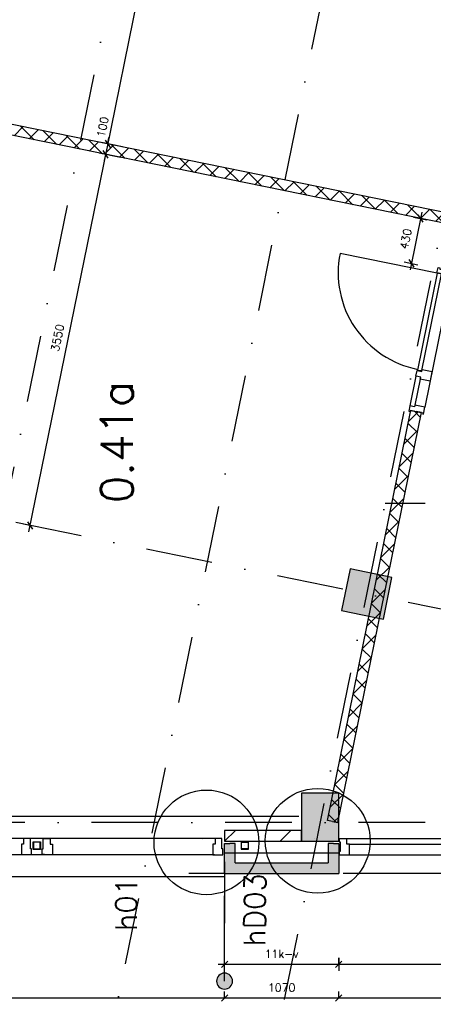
# Model space of a CAD drawing. Extents: x -33344 to 2055880, y -64816 to 121260.
# Tile 5 of 132: x 11144 to 15018, y -2225 to 7003. Entities that reach past the tile are written whole.
import ezdxf
from ezdxf.enums import TextEntityAlignment as Align

# ---------------------------------------------------------------- set-up
doc = ezdxf.new("R2010")
doc.units = 0
doc.header["$LTSCALE"] = 50
doc.header["$MEASUREMENT"] = 0
doc.header["$PDMODE"] = 3
doc.header["$PDSIZE"] = 0.1
doc.linetypes.add('DASHED', pattern=[0.75, 0.5, -0.25])
doc.linetypes.add('STRAM_0WT$1$DASHDOT', pattern=[25, 12.5, -6.25, 0, -6.25])
doc.layers.get('0').update_dxf_attribs({"linetype": 'CONTINUOUS'})
doc.layers.get('DEFPOINTS').update_dxf_attribs({"linetype": 'CONTINUOUS'})
for name, color, linetype in [('_DETAILNUMMERS', 4, 'CONTINUOUS'), ('_DETAILNUMMERSTEKST', 4, 'CONTINUOUS'), ('A--A21--_F123-', 9, 'CONTINUOUS'), ('A--A22--_F123-', 9, 'CONTINUOUS'), ('A--A28--_F-2--', 7, 'CONTINUOUS'), ('A--L21--', 3, 'CONTINUOUS'), ('A--L21--_F-2--', 7, 'CONTINUOUS'), ('A--L21A2_ISOLATIE', 1, 'CONTINUOUS'), ('A--L21A3_BUITENWAND', 3, 'CONTINUOUS'), ('A--L22--', 3, 'CONTINUOUS'), ('A--L22--_F-2--', 7, 'CONTINUOUS'), ('A--L28--', 7, 'CONTINUOUS'), ('A--L28--_F-2--', 7, 'CONTINUOUS'), ('A--L31--', 2, 'CONTINUOUS'), ('A--L31--_F123-', 7, 'CONTINUOUS'), ('A--L32--', 7, 'CONTINUOUS'), ('A--L32--_F123-', 1, 'CONTINUOUS'), ('A--L32--_F123-DRAAIR', 7, 'CONTINUOUS'), ('A--M$1A-_F123-', 1, 'CONTINUOUS'), ('A--M1$A-_F123-', 1, 'CONTINUOUS'), ('A--T$1A-_F123-_RN', 4, 'CONTINUOUS'), ('NIEUWE_INDELING', 2, 'CONTINUOUS'), ('STRAM_0WT$0$A--L$7A-_STRA0', 1, 'STRAM_0WT$1$DASHDOT'), ('STRAM_0WT$1$A--T$7A8-_STRA', 8, 'STRAM_0WT$1$DASHDOT'), ('X--LR---_CP', 7, 'CONTINUOUS'), ('XREF', 7, 'CONTINUOUS')]:
    doc.layers.add(name, color=color, linetype=linetype)
doc.styles.add('ALFA-0_25', font='ROMANS')
doc.styles.add('HIEMSTRA', font='romans.shx')
doc.dimstyles.new('1OP2', dxfattribs={"dimscale": 30, "dimtxt": 2.5, "dimasz": 2, "dimexe": 2, "dimexo": 0, "dimgap": 2, "dimtad": 1, "dimdec": 0, "dimzin": 0, "dimtxsty": 'HIEMSTRA', "dimblk1": 'OBLIQUE', "dimblk2": 'OBLIQUE', "dimsah": 1, "dimcen": -3, "dimdle": 2, "dimclrd": 2, "dimclre": 2, "dimclrt": 3, "dimazin": 3, "dimtfac": 1, "dimtdec": 0, "dimtofl": 0, "dimtmove": 0, "dimatfit": 3, "dimtvp": 0.833333, "dimtolj": 1, "dimtzin": 0})
doc.dimstyles.new('STANDARD$0', dxfattribs={"dimscale": 30, "dimtxt": 2.5, "dimasz": 2, "dimexe": 2, "dimexo": 0, "dimgap": 2, "dimtad": 1, "dimdec": 0, "dimzin": 0, "dimtxsty": 'ALFA-0_25', "dimblk1": 'OBLIQUE', "dimblk2": 'OBLIQUE', "dimsah": 1, "dimcen": -3, "dimdle": 2, "dimclrd": 1, "dimclre": 1, "dimclrt": 2, "dimazin": 3, "dimtfac": 0.666667, "dimtofl": 0, "dimtmove": 0, "dimatfit": 3, "dimtvp": 0.833333, "dimtolj": 1, "dimtzin": 0})

# ---------------------------------------------------------------- blocks, each defined once
blk = doc.blocks.new('STRAM_0WT')
at = {"layer": 'STRAM_0WT$0$A--L$7A-_STRA0'}
for p, q in [((-38410.733, 89013.047), (-64231.371, -37744.184)), ((-44567.212, 68559.429), (-66142.131, -37354.959)), ((-50424.986, -32826.613), (-70157.049, -28807.162)), ((-46924.986, -29779.618), (-61052.659, -29779.618)), ((-46924.986, -32769.618), (-70522.993, -32769.618))]:
    blk.add_line(p, q, dxfattribs=at)
at = {"layer": 'STRAM_0WT$1$A--T$7A8-_STRA', "color": 8}
blk.add_line((-52143.28, 13957.807), (-62448.73, -36633.131), dxfattribs=at)
blk = doc.blocks.new('*U1144')
at = {"layer": 'A--A21--_F123-', "color": 2}
for points in [[(0, 0), (-50, -50), (0, 230), (-50, 230)], [(0, 230), (50, 230), (0, 0), (50, 50)]]:
    blk.add_solid(points, dxfattribs=at)
at = {"layer": 'A--L21--_F-2--', "color": 3, "linetype": 'CONTINUOUS'}
for points in [[(-50, -50), (-50, -50), (-50, 230), (0, 230)], [(50, 50), (50, 50), (50, 230), (0, 230)]]:
    blk.add_lwpolyline(points, dxfattribs=at)
blk = doc.blocks.new('Q020607-')
at = {"layer": 'A--A28--_F-2--', "color": 3}
for points in [[(-31.4, 31.5), (-35, -34.9), (-35, 35.1)], [(-31.4, 31.5), (-35, 35.1), (35, 35.1)], [(-31.4, 31.5), (-31.4, -31.3), (-35, -34.9)], [(35, 35.1), (31.4, 31.5), (-31.4, 31.5)], [(35, 35.1), (35, -34.9), (31.4, 31.5)], [(35, -34.9), (31.4, -31.3), (31.4, 31.5)], [(35, -34.9), (-35, -34.9), (-31.4, -31.3)], [(35, -34.9), (-31.4, -31.3), (31.4, -31.3)]]:
    blk.add_solid(points, dxfattribs=at)
at = {"layer": 'A--L28--_F-2--', "color": 3, "linetype": 'CONTINUOUS'}
blk.add_lwpolyline([(-35, -34.9), (-31.4, -31.3), (-31.4, 31.5), (31.4, 31.5), (31.4, -31.3), (-31.4, -31.3), (-35, -34.9), (35, -34.9), (35, 35.1), (-35, 35.1)], close=True, dxfattribs=at)
at = {"layer": 'X--LR---_CP', "color": 4, "linetype": 'CONTINUOUS'}
for p in [(-35, 0.1), (0, 0), (35, 0.1)]:
    blk.add_point(p, dxfattribs=at)
blk = doc.blocks.new('*U1140')
at = {"layer": 'A--A21--_F123-', "color": 2}
for points in [[(0, 0), (-50, -50), (970, 0), (1020, -50)], [(970, 0), (920, 50), (0, 0), (50, 50)]]:
    blk.add_solid(points, dxfattribs=at)
at = {"layer": 'A--L21--_F-2--', "color": 3, "linetype": 'CONTINUOUS'}
for points in [[(50, 50), (50, 50), (920, 50), (920, 50)], [(-50, -50), (-50, -50), (1020, -50), (1020, -50)]]:
    blk.add_lwpolyline(points, dxfattribs=at)
blk = doc.blocks.new('*U1139')
at = {"layer": 'A--A21--_F123-', "color": 2}
for points in [[(0, -230), (-50, -180), (0, 0), (-50, 0)], [(0, 0), (50, 0), (0, -230), (50, -280)]]:
    blk.add_solid(points, dxfattribs=at)
at = {"layer": 'A--L21--_F-2--', "color": 3, "linetype": 'CONTINUOUS'}
for points in [[(0, 0), (-50, 0), (-50, -180), (-50, -180)], [(0, 0), (50, 0), (50, -280), (50, -280)]]:
    blk.add_lwpolyline(points, dxfattribs=at)
blk = doc.blocks.new('_OBLIQUE')
at = {"color": 0, "linetype": 'BYBLOCK'}
blk.add_line((-0.5, -0.5), (0.5, 0.5), dxfattribs=at)
blk = doc.blocks.new('*D873')
at = {"layer": 'A--M$1A-_F123-', "color": 1, "linetype": 'CONTINUOUS'}
for p, q in [((13062.7, -1850.2), (13062.7, -1790.2)), ((14132.7, -1790.2), (14132.7, -1910.2)), ((13002.7, -1850.2), (14192.7, -1850.2))]:
    blk.add_line(p, q, dxfattribs=at)
at = {"layer": 'DEFPOINTS', "color": 0, "linetype": 'CONTINUOUS'}
for p in [(14132.7, -1790.2, 1.6), (13062.7, -1850.2, 1.6), (14132.7, -1850.2)]:
    blk.add_point(p, dxfattribs=at)
at = {"layer": 'A--M$1A-_F123-', "color": 1, "linetype": 'CONTINUOUS', "xscale": 60, "yscale": 60, "zscale": 60, "rotation": 180}
blk.add_blockref('_OBLIQUE', (13062.7, -1850.2), dxfattribs=at)
at = {"layer": 'A--M$1A-_F123-', "color": 1, "linetype": 'CONTINUOUS', "xscale": 60, "yscale": 60, "zscale": 60}
blk.add_blockref('_OBLIQUE', (14132.7, -1850.2), dxfattribs=at)
at = {"layer": 'A--M$1A-_F123-', "color": 2, "linetype": 'CONTINUOUS', "insert": (13597.7, -1752.7), "char_height": 75, "attachment_point": 5, "style": 'ALFA-0_25'}
blk.add_mtext('\\A1;11k-v', dxfattribs=at)
blk = doc.blocks.new('*D874')
at = {"layer": 'A--M$1A-_F123-', "color": 1, "linetype": 'CONTINUOUS'}
for p, q in [((14132.7, -1850.2), (14132.7, -1790.2)), ((17284.7, -1850.2), (17284.7, -1790.2)), ((14072.7, -1850.2), (17344.7, -1850.2))]:
    blk.add_line(p, q, dxfattribs=at)
at = {"layer": 'DEFPOINTS', "color": 0, "linetype": 'CONTINUOUS'}
for p in [(14132.7, -1850.2), (17284.7, -1850.2), (17284.7, -1850.2)]:
    blk.add_point(p, dxfattribs=at)
at = {"layer": 'A--M$1A-_F123-', "color": 1, "linetype": 'CONTINUOUS', "xscale": 60, "yscale": 60, "zscale": 60, "rotation": 180}
blk.add_blockref('_OBLIQUE', (14132.7, -1850.2), dxfattribs=at)
at = {"layer": 'A--M$1A-_F123-', "color": 1, "linetype": 'CONTINUOUS', "xscale": 60, "yscale": 60, "zscale": 60}
blk.add_blockref('_OBLIQUE', (17284.7, -1850.2), dxfattribs=at)
at = {"layer": 'A--M$1A-_F123-', "color": 2, "linetype": 'CONTINUOUS', "insert": (15708.7, -1752.7), "char_height": 75, "attachment_point": 5, "style": 'ALFA-0_25'}
blk.add_mtext('\\A1;32k+v', dxfattribs=at)
blk = doc.blocks.new('*D881')
at = {"layer": 'A--M$1A-_F123-', "color": 1, "linetype": 'CONTINUOUS'}
for p, q in [((7341.7, -2166.1), (7341.7, -2106.1)), ((13062.7, -2166.1), (13062.7, -2106.1)), ((7281.7, -2166.1), (13122.7, -2166.1))]:
    blk.add_line(p, q, dxfattribs=at)
at = {"layer": 'DEFPOINTS', "color": 0, "linetype": 'CONTINUOUS'}
for p in [(7341.7, -2166.1), (13062.7, -2166.1), (13062.7, -2166.1)]:
    blk.add_point(p, dxfattribs=at)
at = {"layer": 'A--M$1A-_F123-', "color": 1, "linetype": 'CONTINUOUS', "xscale": 60, "yscale": 60, "zscale": 60, "rotation": 180}
blk.add_blockref('_OBLIQUE', (7341.7, -2166.1), dxfattribs=at)
at = {"layer": 'A--M$1A-_F123-', "color": 1, "linetype": 'CONTINUOUS', "xscale": 60, "yscale": 60, "zscale": 60}
blk.add_blockref('_OBLIQUE', (13062.7, -2166.1), dxfattribs=at)
at = {"layer": 'A--M$1A-_F123-', "color": 2, "linetype": 'CONTINUOUS', "insert": (10202.2, -2068.6), "char_height": 75, "attachment_point": 5, "style": 'ALFA-0_25'}
blk.add_mtext('\\A1;5721', dxfattribs=at)
blk = doc.blocks.new('*D882')
at = {"layer": 'A--M$1A-_F123-', "color": 1, "linetype": 'CONTINUOUS'}
for p, q in [((13062.7, -2166.1), (13062.7, -2106.1)), ((14132.7, -2166.1), (14132.7, -2106.1)), ((13002.7, -2166.1), (14192.7, -2166.1))]:
    blk.add_line(p, q, dxfattribs=at)
at = {"layer": 'DEFPOINTS', "color": 0, "linetype": 'CONTINUOUS'}
for p in [(13062.7, -2166.1), (14132.7, -2166.1), (14132.7, -2166.1)]:
    blk.add_point(p, dxfattribs=at)
at = {"layer": 'A--M$1A-_F123-', "color": 1, "linetype": 'CONTINUOUS', "xscale": 60, "yscale": 60, "zscale": 60, "rotation": 180}
blk.add_blockref('_OBLIQUE', (13062.7, -2166.1), dxfattribs=at)
at = {"layer": 'A--M$1A-_F123-', "color": 1, "linetype": 'CONTINUOUS', "xscale": 60, "yscale": 60, "zscale": 60}
blk.add_blockref('_OBLIQUE', (14132.7, -2166.1), dxfattribs=at)
at = {"layer": 'A--M$1A-_F123-', "color": 2, "linetype": 'CONTINUOUS', "insert": (13597.7, -2068.6), "char_height": 75, "attachment_point": 5, "style": 'ALFA-0_25'}
blk.add_mtext('\\A1;1070', dxfattribs=at)
blk = doc.blocks.new('*D883')
at = {"layer": 'A--M$1A-_F123-', "color": 1, "linetype": 'CONTINUOUS'}
for p, q in [((14132.7, -2166.1), (14132.7, -2106.1)), ((17284.7, -2166.1), (17284.7, -2106.1)), ((14072.7, -2166.1), (17344.7, -2166.1))]:
    blk.add_line(p, q, dxfattribs=at)
at = {"layer": 'DEFPOINTS', "color": 0, "linetype": 'CONTINUOUS'}
for p in [(14132.7, -2166.1), (17284.7, -2166.1), (17284.7, -2166.1)]:
    blk.add_point(p, dxfattribs=at)
at = {"layer": 'A--M$1A-_F123-', "color": 1, "linetype": 'CONTINUOUS', "xscale": 60, "yscale": 60, "zscale": 60, "rotation": 180}
blk.add_blockref('_OBLIQUE', (14132.7, -2166.1), dxfattribs=at)
at = {"layer": 'A--M$1A-_F123-', "color": 1, "linetype": 'CONTINUOUS', "xscale": 60, "yscale": 60, "zscale": 60}
blk.add_blockref('_OBLIQUE', (17284.7, -2166.1), dxfattribs=at)
at = {"layer": 'A--M$1A-_F123-', "color": 2, "linetype": 'CONTINUOUS', "insert": (15708.7, -2068.6), "char_height": 75, "attachment_point": 5, "style": 'ALFA-0_25'}
blk.add_mtext('\\A1;3152', dxfattribs=at)
blk = doc.blocks.new('DILATATIEVOEG')
at = {"layer": 'A--L21A3_BUITENWAND', "linetype": 'CONTINUOUS'}
h = blk.add_hatch(color=256, dxfattribs=at)
edge = h.paths.add_edge_path()
edge.add_arc((-800, 0), 75, 0, 360)
blk.add_line((-800, 0), (0, 0), dxfattribs=at)
blk.add_circle((-800, 0), 75, dxfattribs=at)
at = {"layer": 'X--LR---_CP', "linetype": 'CONTINUOUS'}
blk.add_point((0, 0), dxfattribs=at)
blk = doc.blocks.new('DR_930TYPE4')
at = {"layer": 'A--L32--_F123-', "color": 1}
for p, q in [((67, 0), (1307, 0)), ((1038, -139), (1322, -139)), ((1057, -93.8), (1307, -93.8))]:
    blk.add_line(p, q, dxfattribs=at)
at = {"layer": 'A--L32--_F123-'}
for points in [[(0, -9), (0, 0), (67, 0), (67, -93.8), (52, -93.8), (52, -139), (0, -139), (0, -121), (12, -121), (12, -9), (0, -9)], [(969, 0), (1055, 0), (1057, 0), (1057, -93.8), (1057, -93.8), (1040, -93.8), (1040, -137), (1038, -139), (986, -139), (984, -137), (984, -93.8), (969, -93.8), (967, -93.8), (967, 0)], [(1374, -9), (1374, 0), (1307, 0), (1307, -93.8), (1322, -93.8), (1322, -139), (1374, -139), (1374, -121), (1362, -121), (1362, -9), (1374, -9)], [(54, -95.6), (54, -135.6), (980.1, -135.6), (977.1, -95.6), (54, -95.6)]]:
    blk.add_lwpolyline(points, close=True, dxfattribs=at)
blk.add_point((1374, 0), dxfattribs=at)
blk.add_point((1374, 0), dxfattribs=at)
at = {"layer": 'A--L32--_F123-DRAAIR', "color": 1}
blk.add_lwpolyline([(54, -135.6), (54, -1065.6, 0.414214), (973, -135.8)], format="xyb", dxfattribs=at)
at = {"layer": 'X--LR---_CP', "color": 1, "linetype": 'CONTINUOUS'}
blk.add_point((0, 0), dxfattribs=at)
at = {"layer": 'X--LR---_CP', "color": 1}
blk.add_point((982, 0), dxfattribs=at)
blk = doc.blocks.new('*D911')
at = {"layer": 'A--M1$A-_F123-', "color": 2, "linetype": 'CONTINUOUS'}
for p, q in [((14910.9, 5198.7), (14801.1, 4659.7)), ((14832.1, 5153.5), (14957.7, 5127.9)), ((14746.3, 4732.1), (14871.9, 4706.5))]:
    blk.add_line(p, q, dxfattribs=at)
at = {"layer": 'DEFPOINTS', "color": 0, "linetype": 'CONTINUOUS'}
for p in [(14832.1, 5153.5), (14746.3, 4732.1), (14813.1, 4718.5)]:
    blk.add_point(p, dxfattribs=at)
at = {"layer": 'A--M1$A-_F123-', "color": 2, "linetype": 'CONTINUOUS', "xscale": 60, "yscale": 60, "zscale": 60}
for p, rotation in [((14898.9, 5139.9), 78.48629033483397), ((14813.1, 4718.5), 258.486290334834)]:
    blk.add_blockref('_OBLIQUE', p, dxfattribs=dict(at, rotation=rotation))
at = {"layer": 'A--M1$A-_F123-', "color": 3, "linetype": 'CONTINUOUS', "insert": (14760.4, 4948.7), "char_height": 75, "attachment_point": 5, "rotation": 78.48629, "style": 'HIEMSTRA'}
blk.add_mtext('\\A1;430', dxfattribs=at)
blk = doc.blocks.new('*U1063')
at = {"layer": 'A--A22--_F123-', "linetype": 'CONTINUOUS'}
h = blk.add_hatch(dxfattribs=at)
h.set_pattern_fill('ALFAKRS', color=256, scale=120, style=0)
h.set_pattern_definition([(45, (-14074.65, 512.78), (-84.8528, 84.8528), []), (135, (-14074.65, 512.78), (-84.8528, -84.8528), [])])
h.paths.add_polyline_path([(0, 0), (-49, 10), (734.1, 3854.5), (783.1, 3844.5), (832.1, 3834.5), (49, -10)])
at = {"layer": 'A--L22--_F-2--', "color": 2, "linetype": 'CONTINUOUS'}
for points in [[(0, 0), (-49, 10), (734.1, 3854.5), (783.1, 3844.5)], [(0, 0), (49, -10), (832.1, 3834.5), (783.1, 3844.5)]]:
    blk.add_lwpolyline(points, dxfattribs=at)
blk = doc.blocks.new('*U1062')
at = {"layer": 'A--A22--_F123-', "linetype": 'CONTINUOUS'}
h = blk.add_hatch(dxfattribs=at)
h.set_pattern_fill('ALFAKRS', color=256, scale=120, style=0)
h.set_pattern_definition([(45, (-15223.05, -5124.87), (-84.8528, 84.8528), []), (135, (-15223.05, -5124.87), (-84.8528, -84.8528), [])])
h.paths.add_polyline_path([(0, 0), (-59, -39), (-6073.1, 1186.1), (-6063.2, 1235.1), (-6053.2, 1284.1), (-39, 59)])
at = {"layer": 'A--L22--_F-2--', "color": 2, "linetype": 'CONTINUOUS'}
for points in [[(-59, -39), (-59, -39), (-6073.1, 1186.1), (-6063.2, 1235.1)], [(-39, 59), (-39, 59), (-6053.2, 1284.1), (-6063.2, 1235.1)]]:
    blk.add_lwpolyline(points, dxfattribs=at)
blk = doc.blocks.new('*D998')
at = {"layer": 'A--M$1A-_F123-', "color": 2}
for p, q in [((13397.4, 12854.8), (11956.3, 5780.1)), ((13524.5, 12767.7), (13326.6, 12808)), ((12107.4, 5810.6), (11909.5, 5850.9))]:
    blk.add_line(p, q, dxfattribs=at)
at = {"layer": 'DEFPOINTS', "color": 0}
for p in [(13524.5, 12767.7), (11968.3, 5838.9), (12107.4, 5810.6)]:
    blk.add_point(p, dxfattribs=at)
at = {"layer": 'A--M$1A-_F123-', "color": 2, "xscale": 60, "yscale": 60, "zscale": 60}
for p, rotation in [((13385.4, 12796), 78.48629033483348), ((11968.3, 5838.9), 258.4862903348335)]:
    blk.add_blockref('_OBLIQUE', p, dxfattribs=dict(at, rotation=rotation))
at = {"layer": 'A--M$1A-_F123-', "color": 3, "insert": (12581.3, 9336.9), "char_height": 75, "attachment_point": 5, "rotation": 78.48629, "style": 'HIEMSTRA'}
blk.add_mtext('\\A1;7100', dxfattribs=at)
blk = doc.blocks.new('*D999')
at = {"layer": 'A--M$1A-_F123-', "color": 2}
for p, q in [((12107.4, 5810.6), (11909.5, 5850.9)), ((11968.3, 5838.9), (11980.2, 5897.7)), ((12087.4, 5712.6), (11889.5, 5752.9)), ((11948.3, 5740.9), (11936.3, 5682.1))]:
    blk.add_line(p, q, dxfattribs=at)
at = {"layer": 'DEFPOINTS', "color": 0}
for p in [(11948.3, 5740.9), (12107.4, 5810.6), (12087.4, 5712.6)]:
    blk.add_point(p, dxfattribs=at)
at = {"layer": 'A--M$1A-_F123-', "color": 2, "xscale": 60, "yscale": 60, "zscale": 60}
for p, rotation in [((11968.3, 5838.9), 258.4862903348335), ((11948.3, 5740.9), 78.48629033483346)]:
    blk.add_blockref('_OBLIQUE', p, dxfattribs=dict(at, rotation=rotation))
at = {"layer": 'A--M$1A-_F123-', "color": 3, "insert": (11921.5, 5998), "char_height": 75, "attachment_point": 5, "rotation": 78.48629, "style": 'HIEMSTRA'}
blk.add_mtext('\\A1;100', dxfattribs=at)
blk = doc.blocks.new('*D1006')
at = {"layer": 'A--M$1A-_F123-', "color": 2}
for p, q in [((11960.3, 5799.7), (11227.8, 2204)), ((12087.4, 5712.6), (11889.5, 5752.9)), ((11239.8, 2262.8), (11181, 2274.8))]:
    blk.add_line(p, q, dxfattribs=at)
at = {"layer": 'DEFPOINTS', "color": 0}
for p in [(12087.4, 5712.6), (11239.8, 2262.8), (11239.8, 2262.8)]:
    blk.add_point(p, dxfattribs=at)
at = {"layer": 'A--M$1A-_F123-', "color": 2, "xscale": 60, "yscale": 60, "zscale": 60}
for p, rotation in [((11948.3, 5740.9), 78.48629033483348), ((11239.8, 2262.8), 258.4862903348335)]:
    blk.add_blockref('_OBLIQUE', p, dxfattribs=dict(at, rotation=rotation))
at = {"layer": 'A--M$1A-_F123-', "color": 3, "insert": (11498.5, 4021.3), "char_height": 75, "attachment_point": 5, "rotation": 78.48629, "style": 'HIEMSTRA'}
blk.add_mtext('\\A1;3550', dxfattribs=at)
blk = doc.blocks.new('DETAILNR')
at = {"layer": '_DETAILNUMMERS'}
blk.add_circle((32.9, -23.2), 490.7, dxfattribs=at)
at = {"layer": 'X--LR---_CP'}
blk.add_point((0, 0), dxfattribs=at)
at = {"layer": '_DETAILNUMMERSTEKST', "style": 'ALFA-0_25'}
blk.add_attdef('DETAILNR', text='', height=200, rotation=90, dxfattribs=at).set_placement((-618.4, 223.8), align=Align.RIGHT)

msp = doc.modelspace()

# ---------------------------------------------------------------- hatches: boundary and pattern name
at = {"layer": 'A--L21A2_ISOLATIE', "linetype": 'CONTINUOUS', "ltscale": 10}
msp.add_hatch(color=53, dxfattribs=at).paths.add_polyline_path([(13782.7, -697.8), (14132.7, -697.8), (14132.7, -247.8), (13782.7, -247.8)])
at = {"layer": 'A--L31--', "linetype": 'CONTINUOUS', "ltscale": 10}
msp.add_hatch(color=53, dxfattribs=at).paths.add_polyline_path([(14158.3, 1464.2), (14550.3, 1384.4), (14630.1, 1776.3), (14238.2, 1856.2)])

# ---------------------------------------------------------------- linework, layer by layer
at = {"layer": '_DETAILNUMMERS', "color": 1}
msp.add_line((13062.7, -997.8), (12727.1, -997.8), dxfattribs=at)
at = {"layer": 'A--L21--'}
msp.add_lwpolyline([(8631.8, 2590), (8010, -462.8), (13757.7, -462.8)], dxfattribs=at)
at = {"layer": 'A--L21A2_ISOLATIE', "linetype": 'CONTINUOUS', "ltscale": 10}
for p, q in [((13062.7, -697.8), (13163.9, -597.8)), ((14132.7, -809.1), (13062.7, -809.1))]:
    msp.add_line(p, q, dxfattribs=at)
msp.add_lwpolyline([(13782.7, -697.8), (14132.7, -697.8), (14132.7, -247.8), (13782.7, -247.8)], close=True, dxfattribs=at)
at = {"layer": 'A--L21A2_ISOLATIE', "color": 2, "linetype": 'CONTINUOUS', "ltscale": 10}
msp.add_lwpolyline([(13062.7, -697.8), (13782.7, -697.8), (13782.7, -597.8), (13062.7, -597.8)], close=True, dxfattribs=at)
at = {"layer": 'A--L31--', "linetype": 'CONTINUOUS'}
msp.add_line((13062.7, -891.4), (13062.7, -1465), dxfattribs=at)
at = {"layer": 'A--L31--', "color": 1, "linetype": 'CONTINUOUS', "ltscale": 10}
msp.add_lwpolyline([(14158.3, 1464.2), (14550.3, 1384.4), (14630.1, 1776.3), (14238.2, 1856.2)], close=True, dxfattribs=at)
at = {"layer": 'A--L31--', "color": 2, "linetype": 'CONTINUOUS'}
for points in [[(11246.1, -672.7), (11181.1, -672.7), (11181.1, -723.7), (11160.1, -723.7), (11160.1, -822.7), (11233.1, -822.7), (11255.1, -822.7), (11255.1, -807.7), (11255.1, -768.7), (11246.1, -768.7)], [(11364.2, -672.7), (11429.1, -672.8), (11429.1, -723.8), (11450.1, -723.8), (11450.1, -822.8), (11377.1, -822.7), (11355.1, -822.7), (11355.1, -807.7), (11355.1, -768.7), (11364.1, -768.7)], [(13038.7, -672.8), (12973.7, -672.8), (12973.7, -723.8), (12952.7, -723.8), (12952.7, -822.8), (13047.7, -822.8), (13047.7, -822.8), (13047.7, -807.8), (13047.7, -768.8), (13038.7, -768.8)], [(14137.7, -823.2), (14232.7, -823.2), (14232.6, -724.2), (14207.6, -724.2), (14207.6, -673.2), (14137.6, -673.2), (14137.6, -703.2), (14146.6, -703.2), (14146.7, -793.2), (14137.7, -793.2)]]:
    msp.add_lwpolyline(points, close=True, dxfattribs=at)
at = {"layer": 'A--L31--_F123-', "color": 1, "linetype": 'CONTINUOUS'}
for p, q in [((13582.2, -697.8), (13682.2, -597.8)), ((12973.7, -672.8), (7727.3, -672.8)), ((14206.7, -672.7), (15972.1, -672.5)), ((14232.6, -724.2), (15877.1, -724.6)), ((12968.9, -822.8), (7543.7, -822.8)), ((14227.7, -822.8), (16094.5, -822.8)), ((7292.8, -1027.8, -17), (13063.9, -1027.8, 0.4))]:
    msp.add_line(p, q, dxfattribs=at)
at = {"layer": 'A--L31--_F123-', "color": 1, "linetype": 'CONTINUOUS', "extrusion": (-0.000213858, 4.35631e-05, 1)}
msp.add_line((7292.8, -1027.8, -16.6), (13063.9, -1027.8, 2), dxfattribs=at)
at = {"layer": 'NIEUWE_INDELING', "color": 2}
msp.add_line((17400.3, -997.8), (14175.2, -997.8), dxfattribs=at)

# ---------------------------------------------------------------- block references
at = {"layer": 'A--L21--', "linetype": 'CONTINUOUS'}
for name, p in [('*U1144', (13112.7, -947.8)), ('*U1139', (14082.7, -717.8)), ('*U1140', (13112.7, -947.8))]:
    msp.add_blockref(name, p, dxfattribs=at)
at = {"layer": 'A--L21A2_ISOLATIE', "linetype": 'CONTINUOUS', "ltscale": 10}
ref = msp.add_blockref('DETAILNR', (12860.3, -684), dxfattribs=dict(at, rotation=359.4938626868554))
ref.add_attrib('DETAILNR', 'h01', dxfattribs={"layer": '_DETAILNUMMERSTEKST', "height": 200, "rotation": 89.49386, "style": 'ALFA-0_25'}).set_placement((12244, -1032.8), align=Align.RIGHT)
ref = msp.add_blockref('DETAILNR', (13902.4, -669), dxfattribs=dict(at, rotation=359.4938626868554))
ref.add_attrib('DETAILNR', 'hD03', dxfattribs={"layer": '_DETAILNUMMERSTEKST', "height": 200, "rotation": 89.49386, "style": 'ALFA-0_25'}).set_placement((13448.9, -997.8), align=Align.RIGHT)
at = {"layer": 'A--L21A3_BUITENWAND', "color": 1, "xscale": -1, "rotation": 269.9962903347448}
msp.add_blockref('DILATATIEVOEG', (13062.7, -1208.2), dxfattribs=at)
at = {"layer": 'A--L22--'}
for name, p in [('*U1062', (15223, 5124.9)), ('*U1063', (14074.7, -512.8))]:
    msp.add_blockref(name, p, dxfattribs=at)
at = {"layer": 'A--L28--', "xscale": -1, "rotation": 179.9962903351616}
msp.add_blockref('Q020607-', (11304.4, -737.7), dxfattribs=at)
at = {"layer": 'A--L28--'}
msp.add_blockref('Q020607-', (13252.7, -737.8), dxfattribs=at)
at = {"layer": 'A--L32--', "linetype": 'CONTINUOUS', "rotation": 258.4862903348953}
msp.add_blockref('DR_930TYPE4', (15199.2, 4652.1), dxfattribs=at)
at = {"layer": 'XREF', "linetype": 'DASHED', "ltscale": 20}
msp.add_blockref('STRAM_0WT', (75619.4, 32246.9), dxfattribs=at)

# ---------------------------------------------------------------- texts
at = {"layer": 'A--T$1A-_F123-_RN', "style": 'ALFA-0_25'}
msp.add_text('0.41a', height=300, rotation=90, dxfattribs=at).set_placement((12204, 2471.5))

# ---------------------------------------------------------------- dimensions: what is measured, and where the dimension line sits
at = {"layer": 'A--M$1A-_F123-'}
for base, p1, p2, picture, middle in [((11968.3, 5838.9), (13524.5, 12767.7), (12107.4, 5810.6), '*D998', (12581.3, 9336.9)), ((11239.8, 2262.8), (12087.4, 5712.6), (11239.8, 2262.8), '*D1006', (11498.5, 4021.3))]:
    dim = msp.add_linear_dim(base=base, p1=p1, p2=p2, angle=78.48629, dimstyle='1OP2', dxfattribs=at)
    dim.commit()
    dim.dimension.update_dxf_attribs({"geometry": picture, "text_midpoint": middle})
dim = msp.add_linear_dim(base=(11948.3, 5740.9), p1=(12107.4, 5810.6), p2=(12087.4, 5712.6), angle=78.48629, dimstyle='1OP2', dxfattribs=at)
dim.commit()
dim.dimension.update_dxf_attribs({"geometry": '*D999', "text_midpoint": (11921.5, 5998), "dimtype": 160})
at = {"layer": 'A--M$1A-_F123-', "linetype": 'CONTINUOUS'}
for base, p1, p2, text, picture, middle in [((14132.7, -1850.2, -1.6), (13062.7, -1850.2), (14132.7, -1790.2), '11k-v', '*D873', (13597.7, -1752.7, -1.6)), ((17284.7, -1850.2), (14132.7, -1850.2), (17284.7, -1850.2), '32k+v', '*D874', (15708.7, -1752.7))]:
    dim = msp.add_linear_dim(base=base, p1=p1, p2=p2, text=text, dimstyle='STANDARD$0', dxfattribs=at)
    dim.commit()
    dim.dimension.update_dxf_attribs({"geometry": picture, "text_midpoint": middle})
for base, p1, p2, picture, middle in [((13062.7, -2166.1), (7341.7, -2166.1), (13062.7, -2166.1), '*D881', (10202.2, -2068.6)), ((14132.7, -2166.1), (13062.7, -2166.1), (14132.7, -2166.1), '*D882', (13597.7, -2068.6)), ((17284.7, -2166.1), (14132.7, -2166.1), (17284.7, -2166.1), '*D883', (15708.7, -2068.6))]:
    dim = msp.add_linear_dim(base=base, p1=p1, p2=p2, dimstyle='STANDARD$0', dxfattribs=at)
    dim.commit()
    dim.dimension.update_dxf_attribs({"geometry": picture, "text_midpoint": middle})
at = {"layer": 'A--M1$A-_F123-', "linetype": 'CONTINUOUS'}
dim = msp.add_aligned_dim(p1=(14832.1, 5153.5), p2=(14746.3, 4732.1), distance=68.2, dimstyle='1OP2', dxfattribs=at)
dim.commit()
dim.dimension.update_dxf_attribs({"geometry": '*D911', "text_midpoint": (14760.4, 4948.7)})

doc.saveas('drawing.dxf')
